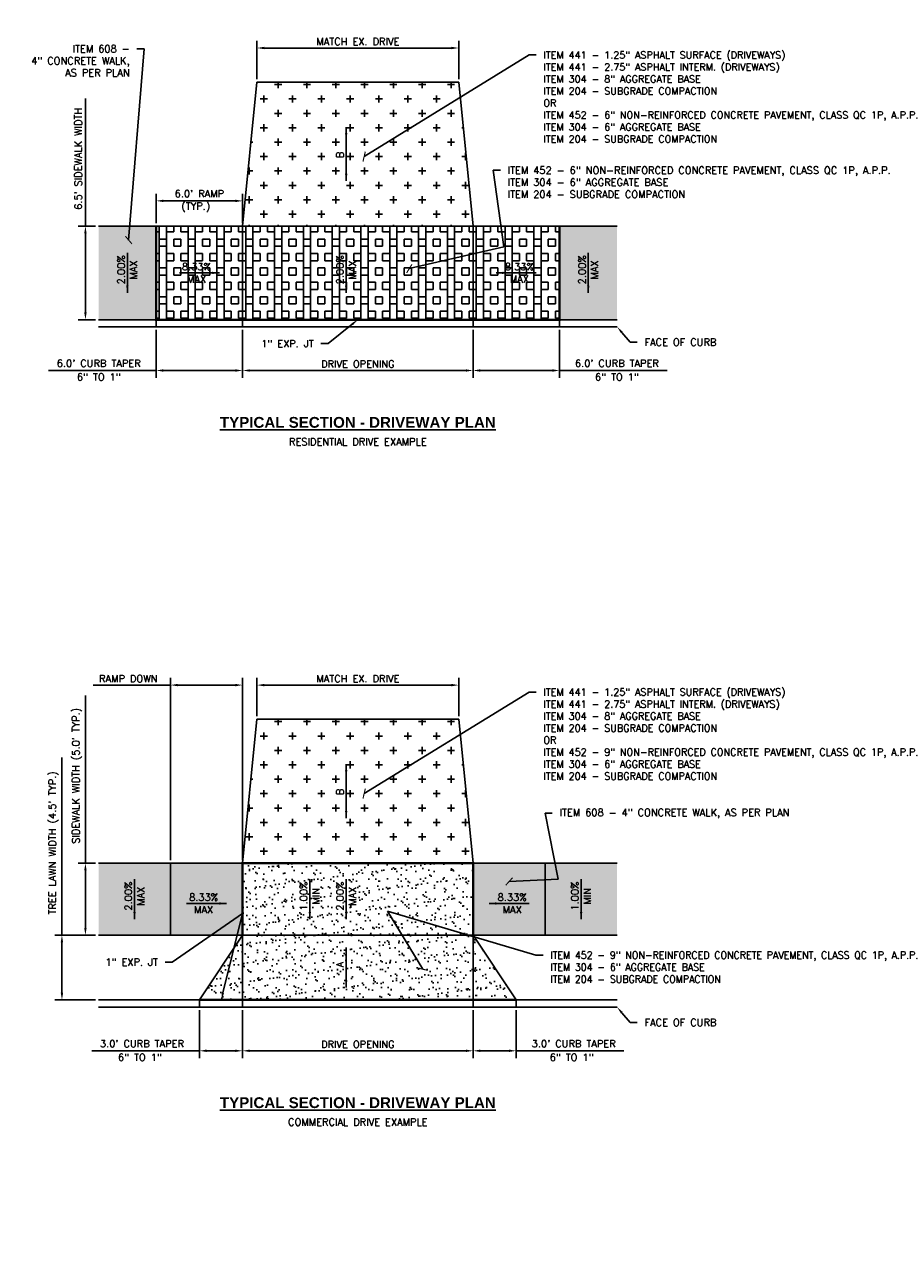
# Model space of a CAD drawing. Extents: x 1490311 to 1490501, y 656428 to 657058.
# Tile 13 of 15: x 1490347 to 1490407, y 656972 to 657058. Entities that reach past the tile are written whole.
import ezdxf
from ezdxf import colors
from ezdxf.entities.mleader import LeaderData, LeaderLine
from ezdxf.enums import TextEntityAlignment as Align
from ezdxf.math import Vec2, Vec3

# ---------------------------------------------------------------- set-up
doc = ezdxf.new("R2010")
doc.units = 0
doc.header["$MEASUREMENT"] = 0
doc.header["$PDMODE"] = 34
doc.header["$PDSIZE"] = 0.004
for name, color, linetype in [('P-ASPHALTDRIVE', 252, 'Continuous'), ('P-CONCRETEAREA', 252, 'Continuous'), ('P-LABEL', 7, 'Continuous'), ('P-PAVEMENT', 6, 'Continuous')]:
    doc.layers.add(name, color=color, linetype=linetype)
doc.styles.add('SOLID', font='arialbd.ttf')
doc.styles.get("Standard").update_dxf_attribs({"font": 'simplex.shx'})
doc.dimstyles.new('COEC', dxfattribs={"dimscale": 13.9, "dimtxt": 0.18, "dimasz": 0.18, "dimexe": 0.18, "dimexo": 0.0625, "dimgap": 0.09, "dimtad": 1, "dimzin": 0, "dimdsep": 46, "dimtxsty": 'Standard', "dimcen": 0.09, "dimclrd": 256, "dimclre": 256, "dimclrt": 256, "dimaunit": 1, "dimadec": 4, "dimazin": 0, "dimtfac": 1, "dimtofl": 0, "dimtmove": 0, "dimatfit": 3, "dimfxl": 1, "dimtolj": 1, "dimtzin": 0, "dimlwd": -1, "dimlwe": -1, "dimarcsym": 0})

# ---------------------------------------------------------------- blocks, each defined once
blk = doc.blocks.new('*D472')
at = {"layer": 'Defpoints', "color": 0, "transparency": 16777216}
for p in [(1490361.783, 656990.177), (1490377.783, 656990.177), (1490377.783, 656987.149)]:
    blk.add_point(p, dxfattribs=at)
at = {"layer": 'P-LABEL', "transparency": 16777216}
for p, q in [((1490361.783, 656989.977), (1490361.783, 656986.649)), ((1490377.783, 656989.977), (1490377.783, 656986.649)), ((1490362.283, 656987.149), (1490377.283, 656987.149))]:
    blk.add_line(p, q, dxfattribs=at)
for points in [[(1490362.283, 656987.233), (1490362.283, 656987.066), (1490361.783, 656987.149)], [(1490377.283, 656987.233), (1490377.283, 656987.066), (1490377.783, 656987.149)]]:
    blk.add_solid(points, dxfattribs=at)
at = {"layer": 'P-LABEL', "transparency": 16777216, "insert": (1490369.783, 656987.599), "char_height": 0.5, "attachment_point": 5}
blk.add_mtext('\\A1;DRIVE OPENING', dxfattribs=at)
blk = doc.blocks.new('*D473')
at = {"layer": 'Defpoints', "color": 0, "transparency": 16777216}
for p in [(1490358.783, 656990.177), (1490361.783, 656990.177), (1490361.783, 656987.149)]:
    blk.add_point(p, dxfattribs=at)
at = {"layer": 'P-LABEL', "transparency": 16777216}
for p, q in [((1490358.783, 656989.977), (1490358.783, 656986.649)), ((1490361.783, 656989.977), (1490361.783, 656986.649)), ((1490358.783, 656987.149), (1490351.311, 656987.149)), ((1490361.283, 656987.149), (1490359.283, 656987.149))]:
    blk.add_line(p, q, dxfattribs=at)
for points in [[(1490359.283, 656987.233), (1490359.283, 656987.066), (1490358.783, 656987.149)], [(1490361.283, 656987.233), (1490361.283, 656987.066), (1490361.783, 656987.149)]]:
    blk.add_solid(points, dxfattribs=at)
at = {"layer": 'P-LABEL', "transparency": 16777216, "insert": (1490354.797, 656987.647), "char_height": 0.5, "attachment_point": 5}
blk.add_mtext("\\A1;3.0' CURB TAPER", dxfattribs=at)
blk = doc.blocks.new('*D474')
at = {"layer": 'Defpoints', "color": 0, "transparency": 16777216}
for p in [(1490377.783, 656990.177), (1490380.783, 656990.177), (1490380.783, 656987.149)]:
    blk.add_point(p, dxfattribs=at)
at = {"layer": 'P-LABEL', "transparency": 16777216}
for p, q in [((1490377.783, 656989.977), (1490377.783, 656986.649)), ((1490380.783, 656989.977), (1490380.783, 656986.649)), ((1490378.283, 656987.149), (1490380.283, 656987.149)), ((1490380.783, 656987.149), (1490388.254, 656987.149))]:
    blk.add_line(p, q, dxfattribs=at)
for points in [[(1490378.283, 656987.233), (1490378.283, 656987.066), (1490377.783, 656987.149)], [(1490380.283, 656987.233), (1490380.283, 656987.066), (1490380.783, 656987.149)]]:
    blk.add_solid(points, dxfattribs=at)
at = {"layer": 'P-LABEL', "transparency": 16777216, "insert": (1490384.768, 656987.647), "char_height": 0.5, "attachment_point": 5}
blk.add_mtext("\\A1;3.0' CURB TAPER", dxfattribs=at)
blk = doc.blocks.new('*D475')
at = {"layer": 'Defpoints', "color": 0, "transparency": 16777216}
for p in [(1490351.783, 656995.177), (1490349.241, 656990.677), (1490351.783, 656990.677)]:
    blk.add_point(p, dxfattribs=at)
at = {"layer": 'P-LABEL', "transparency": 16777216}
for p, q in [((1490349.241, 656995.177), (1490349.241, 657007.505)), ((1490351.583, 656995.177), (1490348.741, 656995.177)), ((1490349.241, 656991.177), (1490349.241, 656994.677)), ((1490351.583, 656990.677), (1490348.741, 656990.677))]:
    blk.add_line(p, q, dxfattribs=at)
for points in [[(1490349.158, 656994.677), (1490349.325, 656994.677), (1490349.241, 656995.177)], [(1490349.158, 656991.177), (1490349.325, 656991.177), (1490349.241, 656990.677)]]:
    blk.add_solid(points, dxfattribs=at)
at = {"layer": 'P-LABEL', "transparency": 16777216, "insert": (1490348.66, 657001.591), "char_height": 0.5, "attachment_point": 5, "rotation": 90}
blk.add_mtext("\\A1;TREE LAWN WIDTH (4.5' TYP.)", dxfattribs=at)
blk = doc.blocks.new('*D476')
at = {"layer": 'Defpoints', "color": 0, "transparency": 16777216}
for p in [(1490351.783, 657000.177), (1490350.873, 656995.177), (1490351.783, 656995.177)]:
    blk.add_point(p, dxfattribs=at)
at = {"layer": 'P-LABEL', "transparency": 16777216}
for p, q in [((1490350.873, 657000.177), (1490350.873, 657011.815)), ((1490351.583, 657000.177), (1490350.373, 657000.177)), ((1490350.873, 656995.677), (1490350.873, 656999.677)), ((1490351.583, 656995.177), (1490350.373, 656995.177))]:
    blk.add_line(p, q, dxfattribs=at)
for points in [[(1490350.789, 656999.677), (1490350.956, 656999.677), (1490350.873, 657000.177)], [(1490350.789, 656995.677), (1490350.956, 656995.677), (1490350.873, 656995.177)]]:
    blk.add_solid(points, dxfattribs=at)
at = {"layer": 'P-LABEL', "transparency": 16777216, "insert": (1490350.292, 657006.246), "char_height": 0.5, "attachment_point": 5, "rotation": 90}
blk.add_mtext("\\A1;SIDEWALK WIDTH (5.0' TYP.)", dxfattribs=at)
blk = doc.blocks.new('_ArchTick')
at = {"color": 0, "linetype": 'ByBlock', "const_width": 0.15}
blk.add_lwpolyline([(-0.5, -0.5), (0.5, 0.5)], dxfattribs=at)
blk = doc.blocks.new('*D478')
at = {"layer": 'Defpoints', "color": 0, "transparency": 16777216}
for p in [(1490376.783, 657012.538), (1490362.783, 657010.177), (1490376.783, 657010.177)]:
    blk.add_point(p, dxfattribs=at)
at = {"layer": 'P-LABEL', "transparency": 16777216}
for p, q in [((1490362.783, 657010.377), (1490362.783, 657013.038)), ((1490376.783, 657010.377), (1490376.783, 657013.038)), ((1490363.283, 657012.538), (1490376.283, 657012.538))]:
    blk.add_line(p, q, dxfattribs=at)
for points in [[(1490363.283, 657012.621), (1490363.283, 657012.454), (1490362.783, 657012.538)], [(1490376.283, 657012.621), (1490376.283, 657012.454), (1490376.783, 657012.538)]]:
    blk.add_solid(points, dxfattribs=at)
at = {"layer": 'P-LABEL', "transparency": 16777216, "insert": (1490369.783, 657012.988), "char_height": 0.5, "attachment_point": 5}
blk.add_mtext('\\A1;MATCH EX. DRIVE', dxfattribs=at)
blk = doc.blocks.new('*D479')
at = {"layer": 'Defpoints', "color": 0, "transparency": 16777216}
for p in [(1490361.783, 657012.538), (1490356.783, 657000.177), (1490361.783, 657000.177)]:
    blk.add_point(p, dxfattribs=at)
at = {"layer": 'P-LABEL', "transparency": 16777216}
for p, q in [((1490356.783, 657000.377), (1490356.783, 657013.038)), ((1490361.783, 657000.377), (1490361.783, 657013.038)), ((1490356.783, 657012.538), (1490351.407, 657012.538)), ((1490361.283, 657012.538), (1490357.283, 657012.538))]:
    blk.add_line(p, q, dxfattribs=at)
for points in [[(1490357.283, 657012.621), (1490357.283, 657012.454), (1490356.783, 657012.538)], [(1490361.283, 657012.621), (1490361.283, 657012.454), (1490361.783, 657012.538)]]:
    blk.add_solid(points, dxfattribs=at)
at = {"layer": 'P-LABEL', "transparency": 16777216, "insert": (1490353.845, 657012.988), "char_height": 0.5, "attachment_point": 5}
blk.add_mtext('\\A1;RAMP DOWN', dxfattribs=at)
blk = doc.blocks.new('*D480')
at = {"layer": 'Defpoints', "color": 0, "transparency": 16777216}
for p in [(1490376.783, 657056.766), (1490362.783, 657054.405), (1490376.783, 657054.405)]:
    blk.add_point(p, dxfattribs=at)
at = {"layer": 'P-LABEL', "transparency": 16777216}
for p, q in [((1490362.783, 657054.605), (1490362.783, 657057.266)), ((1490363.283, 657056.766), (1490376.283, 657056.766)), ((1490376.783, 657054.605), (1490376.783, 657057.266))]:
    blk.add_line(p, q, dxfattribs=at)
for points in [[(1490363.283, 657056.849), (1490363.283, 657056.683), (1490362.783, 657056.766)], [(1490376.283, 657056.849), (1490376.283, 657056.683), (1490376.783, 657056.766)]]:
    blk.add_solid(points, dxfattribs=at)
at = {"layer": 'P-LABEL', "transparency": 16777216, "insert": (1490369.783, 657057.216), "char_height": 0.5, "attachment_point": 5}
blk.add_mtext('\\A1;MATCH EX. DRIVE', dxfattribs=at)
blk = doc.blocks.new('*D481')
at = {"layer": 'Defpoints', "color": 0, "transparency": 16777216}
for p in [(1490351.783, 657044.405), (1490350.873, 657037.905), (1490351.783, 657037.905)]:
    blk.add_point(p, dxfattribs=at)
at = {"layer": 'P-LABEL', "transparency": 16777216}
for p, q in [((1490350.873, 657044.405), (1490350.873, 657053.257)), ((1490351.583, 657044.405), (1490350.373, 657044.405)), ((1490350.873, 657038.405), (1490350.873, 657043.905)), ((1490351.583, 657037.905), (1490350.373, 657037.905))]:
    blk.add_line(p, q, dxfattribs=at)
for points in [[(1490350.789, 657043.905), (1490350.956, 657043.905), (1490350.873, 657044.405)], [(1490350.789, 657038.405), (1490350.956, 657038.405), (1490350.873, 657037.905)]]:
    blk.add_solid(points, dxfattribs=at)
at = {"layer": 'P-LABEL', "transparency": 16777216, "insert": (1490350.375, 657049.081), "char_height": 0.5, "attachment_point": 5, "rotation": 90}
blk.add_mtext("\\A1;6.5' SIDEWALK WIDTH", dxfattribs=at)
blk = doc.blocks.new('*D483')
at = {"layer": 'Defpoints', "color": 0, "transparency": 16777216}
for p in [(1490361.783, 657037.405), (1490377.783, 657037.405), (1490377.783, 657034.378)]:
    blk.add_point(p, dxfattribs=at)
at = {"layer": 'P-LABEL', "transparency": 16777216}
for p, q in [((1490361.783, 657037.205), (1490361.783, 657033.878)), ((1490377.783, 657037.205), (1490377.783, 657033.878)), ((1490362.283, 657034.378), (1490377.283, 657034.378))]:
    blk.add_line(p, q, dxfattribs=at)
for points in [[(1490362.283, 657034.461), (1490362.283, 657034.294), (1490361.783, 657034.378)], [(1490377.283, 657034.461), (1490377.283, 657034.294), (1490377.783, 657034.378)]]:
    blk.add_solid(points, dxfattribs=at)
at = {"layer": 'P-LABEL', "transparency": 16777216, "insert": (1490369.783, 657034.828), "char_height": 0.5, "attachment_point": 5}
blk.add_mtext('\\A1;DRIVE OPENING', dxfattribs=at)
blk = doc.blocks.new('*D484')
at = {"layer": 'Defpoints', "color": 0, "transparency": 16777216}
for p in [(1490355.783, 657037.405), (1490361.783, 657037.405), (1490361.783, 657034.378)]:
    blk.add_point(p, dxfattribs=at)
at = {"layer": 'P-LABEL', "transparency": 16777216}
for p, q in [((1490355.783, 657037.205), (1490355.783, 657033.878)), ((1490361.783, 657037.205), (1490361.783, 657033.878)), ((1490355.783, 657034.378), (1490348.311, 657034.378)), ((1490361.283, 657034.378), (1490356.283, 657034.378))]:
    blk.add_line(p, q, dxfattribs=at)
for points in [[(1490356.283, 657034.461), (1490356.283, 657034.294), (1490355.783, 657034.378)], [(1490361.283, 657034.461), (1490361.283, 657034.294), (1490361.783, 657034.378)]]:
    blk.add_solid(points, dxfattribs=at)
at = {"layer": 'P-LABEL', "transparency": 16777216, "insert": (1490351.797, 657034.875), "char_height": 0.5, "attachment_point": 5}
blk.add_mtext("\\A1;6.0' CURB TAPER", dxfattribs=at)
blk = doc.blocks.new('*D482')
at = {"layer": 'Defpoints', "color": 0, "transparency": 16777216}
for p in [(1490377.783, 657037.405), (1490383.783, 657037.405), (1490383.783, 657034.378)]:
    blk.add_point(p, dxfattribs=at)
at = {"layer": 'P-LABEL', "transparency": 16777216}
for p, q in [((1490377.783, 657037.205), (1490377.783, 657033.878)), ((1490383.783, 657037.205), (1490383.783, 657033.878)), ((1490378.283, 657034.378), (1490383.283, 657034.378)), ((1490383.783, 657034.378), (1490391.254, 657034.378))]:
    blk.add_line(p, q, dxfattribs=at)
for points in [[(1490378.283, 657034.461), (1490378.283, 657034.294), (1490377.783, 657034.378)], [(1490383.283, 657034.461), (1490383.283, 657034.294), (1490383.783, 657034.378)]]:
    blk.add_solid(points, dxfattribs=at)
at = {"layer": 'P-LABEL', "transparency": 16777216, "insert": (1490387.768, 657034.875), "char_height": 0.5, "attachment_point": 5}
blk.add_mtext("\\A1;6.0' CURB TAPER", dxfattribs=at)
blk = doc.blocks.new('*D485')
at = {"layer": 'Defpoints', "color": 0, "transparency": 16777216}
for p in [(1490361.783, 657046.153), (1490355.783, 657044.405), (1490361.783, 657044.405)]:
    blk.add_point(p, dxfattribs=at)
at = {"layer": 'P-LABEL', "transparency": 16777216}
for p, q in [((1490355.783, 657044.605), (1490355.783, 657046.653)), ((1490361.783, 657044.605), (1490361.783, 657046.653)), ((1490356.283, 657046.153), (1490361.283, 657046.153))]:
    blk.add_line(p, q, dxfattribs=at)
for points in [[(1490356.283, 657046.236), (1490356.283, 657046.07), (1490355.783, 657046.153)], [(1490361.283, 657046.236), (1490361.283, 657046.07), (1490361.783, 657046.153)]]:
    blk.add_solid(points, dxfattribs=at)
at = {"layer": 'P-LABEL', "transparency": 16777216, "insert": (1490358.783, 657046.651), "char_height": 0.5, "attachment_point": 5}
blk.add_mtext("\\A1;6.0' RAMP", dxfattribs=at)

msp = doc.modelspace()

# ---------------------------------------------------------------- hatches: boundary and pattern name
at = {"layer": 'P-ASPHALTDRIVE'}
h = msp.add_hatch(dxfattribs=at)
h.set_pattern_fill('CROSS', color=247, scale=4)
h.set_pattern_definition([(0, (0, 44.2284), (1, 1), [0.5, -1.5]), (90, (0.25, 43.9784), (-1, 1), [0.5, -1.5])])
h.paths.add_polyline_path([(1490376.783, 657054.405), (1490362.783, 657054.405), (1490361.783, 657044.405), (1490377.783, 657044.405)])
h = msp.add_hatch(dxfattribs=at)
h.set_pattern_fill('CROSS', color=247, scale=4)
h.paths.add_polyline_path([(1490376.783, 657010.177), (1490362.783, 657010.177), (1490361.783, 657000.177), (1490377.783, 657000.177)])
at = {"layer": 'P-CONCRETEAREA'}
h = msp.add_hatch(color=255, dxfattribs=at)
h.dxf.hatch_style = 1
h.paths.add_polyline_path([(1490355.783, 657044.405), (1490351.783, 657044.405), (1490351.783, 657037.905), (1490355.783, 657037.905)])
h = msp.add_hatch(dxfattribs=at)
h.set_pattern_fill('BOX', color=247, scale=2)
h.paths.add_polyline_path([(1490377.783, 657044.405), (1490361.783, 657044.405), (1490361.783, 657037.905), (1490377.783, 657037.905)])
h.paths.add_polyline_path([(1490361.783, 657044.405), (1490355.783, 657044.405), (1490355.783, 657037.905), (1490361.783, 657037.905)])
h.paths.add_polyline_path([(1490383.783, 657044.405), (1490377.783, 657044.405), (1490377.783, 657037.905), (1490383.783, 657037.905)])
h = msp.add_hatch(color=255, dxfattribs=at)
h.dxf.hatch_style = 1
h.paths.add_polyline_path([(1490387.783, 657044.405), (1490383.783, 657044.405), (1490383.783, 657037.905), (1490387.783, 657037.905)])
h = msp.add_hatch(color=255, dxfattribs=at)
h.dxf.hatch_style = 1
h.paths.add_polyline_path([(1490356.783, 657000.177), (1490351.783, 657000.177), (1490351.783, 656995.177), (1490356.783, 656995.177)])
h = msp.add_hatch(color=255, dxfattribs=at)
h.dxf.hatch_style = 1
h.paths.add_polyline_path([(1490361.783, 657000.177), (1490356.783, 657000.177), (1490356.783, 656995.177), (1490361.783, 656995.177)])
h = msp.add_hatch(dxfattribs=at)
h.set_pattern_fill('AR-SAND', color=247, scale=0.5)
h.set_pattern_definition([(37.5, (0, 0), (-0.03149667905, 0.9634118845), [0, -0.76, 0, -0.85, 0, -0.8125]), (7.5, (0, 0), (0.8848883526, 1.4110730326), [0, -0.41, 0, -0.685, 0, -0.2625]), (327.5, (-0.615, 0), (1.55707093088, 0.00282952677), [0, -0.25, 0, -0.9, 0, -1.175]), (317.5, (-0.615, 0), (1.5030633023, 0.4388377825), [0, -0.125, 0, -0.59, 0, -0.675])])
h.paths.add_polyline_path([(1490377.783, 656995.177), (1490361.783, 656995.177), (1490361.783, 656990.677), (1490377.783, 656990.677)])
h.paths.add_polyline_path([(1490361.783, 656995.177), (1490358.783, 656990.677), (1490361.783, 656990.677)])
h.paths.add_polyline_path([(1490377.783, 656995.177), (1490377.783, 656990.677), (1490380.783, 656990.677)])
h.paths.add_polyline_path([(1490377.783, 657000.177), (1490361.783, 657000.177), (1490361.783, 656995.177), (1490377.783, 656995.177)])
h = msp.add_hatch(color=255, dxfattribs=at)
h.dxf.hatch_style = 1
h.paths.add_polyline_path([(1490382.783, 657000.177), (1490377.783, 657000.177), (1490377.783, 656995.177), (1490382.783, 656995.177)])
h = msp.add_hatch(color=255, dxfattribs=at)
h.dxf.hatch_style = 1
h.paths.add_polyline_path([(1490387.783, 657000.177), (1490382.783, 657000.177), (1490382.783, 656995.177), (1490387.783, 656995.177)])

# ---------------------------------------------------------------- linework, layer by layer
at = {"layer": 'P-PAVEMENT', "flags": 128}
for points in [[(1490361.783, 657044.405), (1490362.783, 657054.405)], [(1490376.783, 657054.405), (1490362.783, 657054.405)], [(1490377.783, 657044.405), (1490376.783, 657054.405)], [(1490387.783, 657044.405), (1490351.783, 657044.405)], [(1490355.783, 657037.405), (1490355.783, 657044.405)], [(1490361.783, 657037.405), (1490361.783, 657044.405)], [(1490377.783, 657037.405), (1490377.783, 657044.405)], [(1490383.783, 657037.405), (1490383.783, 657044.405)], [(1490387.783, 657037.905), (1490351.783, 657037.905)], [(1490387.783, 657037.405), (1490351.783, 657037.405)], [(1490361.783, 657000.177), (1490362.783, 657010.177)], [(1490376.783, 657010.177), (1490362.783, 657010.177)], [(1490377.783, 657000.177), (1490376.783, 657010.177)], [(1490356.783, 657000.177), (1490351.783, 657000.177)], [(1490382.783, 657000.177), (1490356.783, 657000.177)], [(1490356.783, 657000.177), (1490356.783, 656995.177)], [(1490361.783, 656990.177), (1490361.783, 657000.177)], [(1490377.783, 656990.177), (1490377.783, 657000.177)], [(1490382.783, 657000.177), (1490382.783, 656995.177)], [(1490382.783, 657000.177), (1490387.783, 657000.177)], [(1490356.783, 656995.177), (1490351.783, 656995.177)], [(1490382.783, 656995.177), (1490356.783, 656995.177)], [(1490358.783, 656990.677), (1490361.783, 656995.177)], [(1490380.783, 656990.677), (1490377.783, 656995.177)], [(1490382.783, 656995.177), (1490387.783, 656995.177)], [(1490387.783, 656990.677), (1490351.783, 656990.677)], [(1490358.783, 656990.177), (1490358.783, 656990.677)], [(1490380.783, 656990.177), (1490380.783, 656990.677)], [(1490387.783, 656990.177), (1490351.783, 656990.177)]]:
    msp.add_lwpolyline(points, dxfattribs=at)
at = {"layer": 'P-PAVEMENT'}
for points in [[(1490368.975, 657047.534), (1490368.975, 657051.276)], [(1490353.783, 657039.766), (1490353.783, 657042.544)], [(1490368.975, 657039.766), (1490368.975, 657042.544)], [(1490385.783, 657039.766), (1490385.783, 657042.544)], [(1490357.393, 657041.155), (1490360.172, 657041.155)], [(1490379.393, 657041.155), (1490382.172, 657041.155)], [(1490368.975, 657003.306), (1490368.975, 657007.047)], [(1490354.283, 656996.287), (1490354.283, 656999.066)], [(1490366.449, 656996.287), (1490366.449, 656999.066)], [(1490368.975, 656996.287), (1490368.975, 656999.066)], [(1490385.283, 656996.287), (1490385.283, 656999.066)], [(1490357.893, 656997.377), (1490360.672, 656997.377)], [(1490378.893, 656997.377), (1490381.672, 656997.377)], [(1490368.975, 656991.537), (1490368.975, 656994.316)]]:
    msp.add_lwpolyline(points, dxfattribs=at)
at = {"layer": 'P-PAVEMENT', "const_width": 0.16, "flags": 128}
for points in [[(1490355.783, 657044.405), (1490355.783, 657037.905), (1490383.783, 657037.905), (1490383.783, 657044.405)], [(1490361.783, 656995.177), (1490361.783, 657000.177), (1490377.783, 657000.177), (1490377.783, 656995.177)], [(1490358.783, 656990.677), (1490380.783, 656990.677)]]:
    msp.add_lwpolyline(points, dxfattribs=at)
at = {"layer": 'P-PAVEMENT'}
for points in [[(1490369.059, 657050.776), (1490368.975, 657051.276), (1490368.892, 657050.776)], [(1490369.059, 657048.034), (1490368.975, 657047.534), (1490368.892, 657048.034)], [(1490359.672, 657041.072), (1490360.172, 657041.155), (1490359.672, 657041.238)], [(1490379.893, 657041.238), (1490379.393, 657041.155), (1490379.893, 657041.072)], [(1490353.699, 657040.266), (1490353.783, 657039.766), (1490353.866, 657040.266)], [(1490368.892, 657040.266), (1490368.975, 657039.766), (1490369.059, 657040.266)], [(1490385.699, 657040.266), (1490385.783, 657039.766), (1490385.866, 657040.266)], [(1490369.059, 657006.547), (1490368.975, 657007.047), (1490368.892, 657006.547)], [(1490369.059, 657003.806), (1490368.975, 657003.306), (1490368.892, 657003.806)], [(1490360.172, 656997.294), (1490360.672, 656997.377), (1490360.172, 656997.46)], [(1490379.393, 656997.46), (1490378.893, 656997.377), (1490379.393, 656997.294)], [(1490354.199, 656996.787), (1490354.283, 656996.287), (1490354.366, 656996.787)], [(1490366.365, 656996.787), (1490366.449, 656996.287), (1490366.532, 656996.787)], [(1490368.892, 656996.787), (1490368.975, 656996.287), (1490369.059, 656996.787)], [(1490385.199, 656996.787), (1490385.283, 656996.287), (1490385.366, 656996.787)], [(1490368.892, 656992.037), (1490368.975, 656991.537), (1490369.059, 656992.037)]]:
    msp.add_solid(points, dxfattribs=at)

# ---------------------------------------------------------------- texts
at = {"layer": 'P-LABEL', "style": 'SOLID'}
for p in [(1490369.783, 657030.777), (1490369.783, 656983.548)]:
    msp.add_text('%%UTYPICAL SECTION - DRIVEWAY PLAN', height=0.75, dxfattribs=at).set_placement(p, align=Align.MIDDLE_CENTER)
at = {"layer": 'P-LABEL'}
for s, p in [('RESIDENTIAL DRIVE EXAMPLE', (1490369.783, 657029.429)), ('COMMERCIAL DRIVE EXAMPLE', (1490369.783, 656982.201))]:
    msp.add_text(s, height=0.5, dxfattribs=at).set_placement(p, align=Align.MIDDLE_CENTER)
at = {"layer": 'P-LABEL', "char_height": 0.5, "attachment_point": 5}
for s, insert in [('(TYP.)', (1490358.533, 657045.703)), ('6" TO 1"', (1490351.797, 657033.928)), ('6" TO 1"', (1490387.768, 657033.928)), ('6" TO 1"', (1490354.654, 656986.699)), ('6" TO 1"', (1490384.626, 656986.699))]:
    msp.add_mtext_dynamic_manual_height_columns(s, width=3.65864, gutter_width=2.5, heights=[0], dxfattribs=dict(at, insert=insert))
at = {"layer": 'P-PAVEMENT'}
for s, rotation, p in [('B', 90, (1490368.543, 657049.349)), ('2.00%%%', 90, (1490353.35, 657041.367)), ('MAX', 90, (1490354.215, 657041.367)), ('2.00%%%', 90, (1490368.543, 657041.367)), ('MAX', 90, (1490369.408, 657041.367)), ('2.00%%%', 90, (1490385.35, 657041.367)), ('MAX', 90, (1490386.215, 657041.367)), ('8.33%%%', 360, (1490358.577, 657041.587)), ('MAX', 360, (1490358.577, 657040.723)), ('MAX', 360, (1490380.995, 657040.723)), ('B', 90, (1490368.543, 657005.121)), ('2.00%%%', 90, (1490353.85, 656997.889)), ('MAX', 90, (1490354.715, 656997.889)), ('1.00%%%', 90, (1490366.016, 656997.889)), ('MIN', 90, (1490366.881, 656997.889)), ('2.00%%%', 90, (1490368.543, 656997.889)), ('MAX', 90, (1490369.408, 656997.889)), ('1.00%%%', 90, (1490384.85, 656997.889)), ('MIN', 90, (1490385.715, 656997.889)), ('8.33%%%', 360, (1490359.077, 656997.809)), ('MAX', 360, (1490359.077, 656996.945)), ('MAX', 360, (1490380.495, 656996.945)), ('A', 90, (1490368.543, 656993.139))]:
    msp.add_text(s, height=0.5, rotation=rotation, dxfattribs=at).set_placement(p, align=Align.MIDDLE_CENTER)
for p in [(1490380.995, 657041.587), (1490380.495, 656997.809)]:
    msp.add_text('8.33%%%', height=0.5, dxfattribs=at).set_placement(p, align=Align.MIDDLE_CENTER)

# ---------------------------------------------------------------- dimensions: what is measured, and where the dimension line sits
at = {"layer": 'P-LABEL'}
for base, p1, p2, text, picture, middle in [((1490376.783, 657056.766), (1490362.783, 657054.405), (1490376.783, 657054.405), 'MATCH EX. DRIVE', '*D480', (1490369.783, 657057.216)), ((1490377.783, 657034.378), (1490361.783, 657037.405), (1490377.783, 657037.405), 'DRIVE OPENING', '*D483', (1490369.783, 657034.828)), ((1490383.783, 657034.378), (1490377.783, 657037.405), (1490383.783, 657037.405), "6.0' CURB TAPER", '*D482', (1490387.768, 657034.875)), ((1490376.783, 657012.538), (1490362.783, 657010.177), (1490376.783, 657010.177), 'MATCH EX. DRIVE', '*D478', (1490369.783, 657012.988)), ((1490377.783, 656987.149), (1490361.783, 656990.177), (1490377.783, 656990.177), 'DRIVE OPENING', '*D472', (1490369.783, 656987.599)), ((1490380.783, 656987.149), (1490377.783, 656990.177), (1490380.783, 656990.177), "3.0' CURB TAPER", '*D474', (1490384.768, 656987.647))]:
    dim = msp.add_linear_dim(base=base, p1=p1, p2=p2, text=text, dimstyle='COEC', override={"dimscale": 4, "dimtxt": 0.125, "dimasz": 0.125, "dimexe": 0.125, "dimexo": 0.05, "dimgap": 0.05}, dxfattribs=at)
    dim.commit()
    dim.dimension.update_dxf_attribs({"geometry": picture, "text_midpoint": middle})
for base, p1, p2, text, picture, middle in [((1490350.873, 657037.905), (1490351.783, 657044.405), (1490351.783, 657037.905), "6.5' SIDEWALK WIDTH", '*D481', (1490350.873, 657049.081)), ((1490350.873, 656995.177), (1490351.783, 657000.177), (1490351.783, 656995.177), "SIDEWALK WIDTH (5.0' TYP.)", '*D476', (1490350.873, 657006.246)), ((1490349.241, 656990.677), (1490351.783, 656995.177), (1490351.783, 656990.677), "TREE LAWN WIDTH (4.5' TYP.)", '*D475', (1490349.241, 657001.591))]:
    dim = msp.add_linear_dim(base=base, p1=p1, p2=p2, angle=90, text=text, dimstyle='COEC', override={"dimscale": 4, "dimtxt": 0.125, "dimasz": 0.125, "dimexe": 0.125, "dimexo": 0.05, "dimgap": 0.05}, dxfattribs=at)
    dim.commit()
    dim.dimension.update_dxf_attribs({"geometry": picture, "text_midpoint": middle, "dimtype": 160})
for base, p1, p2, text, picture, middle in [((1490361.783, 657046.153), (1490355.783, 657044.405), (1490361.783, 657044.405), "6.0' RAMP", '*D485', (1490358.783, 657046.153)), ((1490361.783, 657034.378), (1490355.783, 657037.405), (1490361.783, 657037.405), "6.0' CURB TAPER", '*D484', (1490351.797, 657034.378)), ((1490361.783, 657012.538), (1490356.783, 657000.177), (1490361.783, 657000.177), 'RAMP DOWN', '*D479', (1490353.845, 657012.538)), ((1490361.783, 656987.149), (1490358.783, 656990.177), (1490361.783, 656990.177), "3.0' CURB TAPER", '*D473', (1490354.797, 656987.149))]:
    dim = msp.add_linear_dim(base=base, p1=p1, p2=p2, text=text, dimstyle='COEC', override={"dimscale": 4, "dimtxt": 0.125, "dimasz": 0.125, "dimexe": 0.125, "dimexo": 0.05, "dimgap": 0.05}, dxfattribs=at)
    dim.commit()
    dim.dimension.update_dxf_attribs({"geometry": picture, "text_midpoint": middle, "dimtype": 160})

# ---------------------------------------------------------------- leaders
ml = msp.add_multileader_mtext('Standard', dxfattribs=at)
ml.set_content('ITEM 608 - \\P4" CONCRETE WALK, \\PAS PER PLAN', color=256)
ml.set_leader_properties(color=256, linetype='ByLayer', lineweight=-1)
ml.set_arrow_properties(name='ARCHTICK')
ml.build(insert=Vec2(0, 0))
ml.multileader.update_dxf_attribs({"dogleg_length": 0.125, "arrow_head_size": 0.5, "scale": 4})
ctx = ml.context
ctx.base_point, ctx.scale, ctx.char_height, ctx.arrow_head_size, ctx.landing_gap_size, ctx.plane_origin = Vec3(1490345.777, 657056.712), 4, 0.5, 0.5, 0.5, Vec3(1490412.74, 657038.176)
ctx.text_align_type = 2
notes = []
notes.append((ctx, [(1, (1, 1, 0), (1490354.944, 657056.712), (-1, 0), 0.5, [(0, [(1490353.874, 657043.434)], 0, [])])]))
ctx.mtext.insert, ctx.mtext.alignment, ctx.mtext.flow_direction = Vec3(1490353.944, 657056.962), 3, 5
ml = msp.add_multileader_mtext('Standard', dxfattribs=at)
ml.set_content('ITEM 441 - 1.25" ASPHALT SURFACE (DRIVEWAYS)\\PITEM 441 - 2.75" ASPHALT INTERM. (DRIVEWAYS)\\PITEM 304 - 8" AGGREGATE BASE \\PITEM 204 - SUBGRADE COMPACTION\\POR\\PITEM 452 - 6" NON-REINFORCED CONCRETE PAVEMENT, CLASS QC 1P, A.P.P.\\PITEM 304 - 6" AGGREGATE BASE\\PITEM 204 - SUBGRADE COMPACTION', color=256)
ml.set_leader_properties(color=256, linetype='ByLayer', lineweight=-1)
ml.set_arrow_properties(name='ARCHTICK')
ml.build(insert=Vec2(0, 0))
ml.multileader.update_dxf_attribs({"dogleg_length": 0.125, "arrow_head_size": 0.5, "scale": 4})
ctx = ml.context
ctx.base_point, ctx.scale, ctx.char_height, ctx.arrow_head_size, ctx.landing_gap_size, ctx.plane_origin = Vec3(1490382.167, 657056.281), 4, 0.5, 0.5, 0.5, Vec3(1490377.283, 657049.405)
notes.append((ctx, [(0, (1, 1, 0), (1490381.667, 657056.281), (1, 0), 0.5, [(0, [(1490370.221, 657049.23)], 0, [])])]))
ctx.mtext.insert, ctx.mtext.flow_direction = Vec3(1490382.667, 657056.531), 5
ml = msp.add_multileader_mtext('Standard', dxfattribs=at)
ml.set_content('ITEM 452 - 6" NON-REINFORCED CONCRETE PAVEMENT, CLASS QC 1P, A.P.P.\\PITEM 304 - 6" AGGREGATE BASE\\PITEM 204 - SUBGRADE COMPACTION', color=256)
ml.set_leader_properties(color=256, linetype='ByLayer', lineweight=-1)
ml.set_arrow_properties(name='ARCHTICK')
ml.build(insert=Vec2(0, 0))
ml.multileader.update_dxf_attribs({"dogleg_length": 0.125, "arrow_head_size": 0.5, "scale": 4})
ctx = ml.context
ctx.base_point, ctx.scale, ctx.char_height, ctx.arrow_head_size, ctx.landing_gap_size, ctx.plane_origin = Vec3(1490379.678, 657048.279), 4, 0.5, 0.5, 0.5, Vec3(1490380.416, 657041.624)
notes.append((ctx, [(0, (1, 1, 0), (1490379.178, 657048.279), (1, 0), 0.5, [(1, [(1490373.355, 657041.449), (1490379.918, 657042.97)], 0, [])])]))
ctx.mtext.insert, ctx.mtext.flow_direction = Vec3(1490380.178, 657048.529), 5
ml = msp.add_multileader_mtext('Standard', dxfattribs=at)
ml.set_content('1" EXP. JT', color=256)
ml.set_leader_properties(color=256, linetype='ByLayer', lineweight=-1)
ml.build(insert=Vec2(0, 0))
ml.multileader.update_dxf_attribs({"dogleg_length": 0.125, "arrow_head_size": 0.5, "scale": 4})
ctx = ml.context
ctx.base_point, ctx.scale, ctx.char_height, ctx.arrow_head_size, ctx.landing_gap_size, ctx.plane_origin = Vec3(1490362.194, 657036.244), 4, 0.5, 0.5, 0.5, Vec3(1490368.143, 657038.434)
ctx.text_align_type = 2
notes.append((ctx, [(1, (1, 1, 0), (1490367.717, 657036.244), (-1, 0), 0.5, [(0, [(1490369.783, 657037.905)], 0, [])])]))
ctx.mtext.insert, ctx.mtext.alignment, ctx.mtext.flow_direction = Vec3(1490366.717, 657036.494), 3, 5
ml = msp.add_multileader_mtext('Standard', dxfattribs=at)
ml.set_content('FACE OF CURB', color=256)
ml.set_leader_properties(color=256, linetype='ByLayer', lineweight=-1)
ml.build(insert=Vec2(0, 0))
ml.multileader.update_dxf_attribs({"dogleg_length": 0.125, "arrow_head_size": 0.5, "scale": 4})
ctx = ml.context
ctx.base_point, ctx.scale, ctx.char_height, ctx.arrow_head_size, ctx.landing_gap_size, ctx.plane_origin = Vec3(1490389.184, 657036.344), 4, 0.5, 0.5, 0.5, Vec3(1490387.783, 657037.405)
notes.append((ctx, [(0, (1, 1, 0), (1490388.684, 657036.344), (1, 0), 0.5, [(0, [(1490387.783, 657037.405)], 0, [])])]))
ctx.mtext.insert, ctx.mtext.flow_direction = Vec3(1490389.684, 657036.594), 5
ml = msp.add_multileader_mtext('Standard', dxfattribs=at)
ml.set_content('ITEM 441 - 1.25" ASPHALT SURFACE (DRIVEWAYS)\\PITEM 441 - 2.75" ASPHALT INTERM. (DRIVEWAYS)\\PITEM 304 - 8" AGGREGATE BASE\\PITEM 204 - SUBGRADE COMPACTION \\POR\\PITEM 452 - 9" NON-REINFORCED CONCRETE PAVEMENT, CLASS QC 1P, A.P.P.\\PITEM 304 - 6" AGGREGATE BASE\\PITEM 204 - SUBGRADE COMPACTION', color=256)
ml.set_leader_properties(color=256, linetype='ByLayer', lineweight=-1)
ml.set_arrow_properties(name='ARCHTICK')
ml.build(insert=Vec2(0, 0))
ml.multileader.update_dxf_attribs({"dogleg_length": 0.125, "arrow_head_size": 0.5, "scale": 4})
ctx = ml.context
ctx.base_point, ctx.scale, ctx.char_height, ctx.arrow_head_size, ctx.landing_gap_size, ctx.plane_origin = Vec3(1490382.167, 657012.053), 4, 0.5, 0.5, 0.5, Vec3(1490377.283, 657005.177)
notes.append((ctx, [(0, (1, 1, 0), (1490381.667, 657012.053), (1, 0), 0.5, [(0, [(1490370.221, 657005.001)], 0, [])])]))
ctx.mtext.insert, ctx.mtext.flow_direction = Vec3(1490382.667, 657012.303), 5
ml = msp.add_multileader_mtext('Standard', dxfattribs=at)
ml.set_content('ITEM 608 - 4" CONCRETE WALK, AS PER PLAN', color=256)
ml.set_leader_properties(color=256, linetype='ByLayer', lineweight=-1)
ml.set_arrow_properties(name='ARCHTICK')
ml.build(insert=Vec2(0, 0))
ml.multileader.update_dxf_attribs({"dogleg_length": 0.125, "arrow_head_size": 0.5, "scale": 4})
ctx = ml.context
ctx.base_point, ctx.scale, ctx.char_height, ctx.arrow_head_size, ctx.landing_gap_size, ctx.plane_origin = Vec3(1490383.283, 657003.645), 4, 0.5, 0.5, 0.5, Vec3(1490384.208, 657005.49)
notes.append((ctx, [(0, (1, 1, 0), (1490382.783, 657003.645), (1, 0), 0.5, [(1, [(1490380.283, 656998.9), (1490383.68, 656999.058)], 0, [])])]))
ctx.mtext.insert, ctx.mtext.flow_direction = Vec3(1490383.783, 657003.943), 5
ml = msp.add_multileader_mtext('Standard', dxfattribs=at)
ml.set_content('1" EXP. JT', color=256)
ml.set_leader_properties(color=256, linetype='ByLayer', lineweight=-1)
ml.build(insert=Vec2(0, 0))
ml.multileader.update_dxf_attribs({"dogleg_length": 0.125, "arrow_head_size": 0.5, "scale": 4})
ctx = ml.context
ctx.base_point, ctx.scale, ctx.char_height, ctx.arrow_head_size, ctx.landing_gap_size, ctx.plane_origin = Vec3(1490351.377, 656993.306), 4, 0.5, 0.5, 0.5, Vec3(1490357.327, 656995.496)
ctx.text_align_type = 2
notes.append((ctx, [(1, (1, 1, 0), (1490356.901, 656993.306), (-1, 0), 0.5, [(0, [(1490360.302, 656990.677), (1490361.783, 656996.674)], 0, [])])]))
ctx.mtext.insert, ctx.mtext.alignment, ctx.mtext.flow_direction = Vec3(1490355.901, 656993.556), 3, 5
ml = msp.add_multileader_mtext('Standard', dxfattribs=at)
ml.set_content('ITEM 452 - 9" NON-REINFORCED CONCRETE PAVEMENT, CLASS QC 1P, A.P.P.\\PITEM 304 - 6" AGGREGATE BASE\\PITEM 204 - SUBGRADE COMPACTION', color=256)
ml.set_leader_properties(color=256, linetype='ByLayer', lineweight=-1)
ml.set_arrow_properties(name='ARCHTICK')
ml.build(insert=Vec2(0, 0))
ml.multileader.update_dxf_attribs({"dogleg_length": 0.125, "arrow_head_size": 0.5, "scale": 4})
ctx = ml.context
ctx.base_point, ctx.scale, ctx.char_height, ctx.arrow_head_size, ctx.landing_gap_size, ctx.plane_origin = Vec3(1490382.637, 656993.79), 4, 0.5, 0.5, 0.5, Vec3(1490381.353, 656992.989)
notes.append((ctx, [(0, (1, 1, 0), (1490382.137, 656993.79), (1, 0), 0.5, [(1, [(1490374.292, 656992.814), (1490371.831, 656996.848)], 0, [])])]))
ctx.mtext.insert, ctx.mtext.flow_direction = Vec3(1490383.137, 656994.04), 5
ml = msp.add_multileader_mtext('Standard', dxfattribs=at)
ml.set_content('FACE OF CURB', color=256)
ml.set_leader_properties(color=256, linetype='ByLayer', lineweight=-1)
ml.build(insert=Vec2(0, 0))
ml.multileader.update_dxf_attribs({"dogleg_length": 0.125, "arrow_head_size": 0.5, "scale": 4})
ctx = ml.context
ctx.base_point, ctx.scale, ctx.char_height, ctx.arrow_head_size, ctx.landing_gap_size, ctx.plane_origin = Vec3(1490389.184, 656989.116), 4, 0.5, 0.5, 0.5, Vec3(1490387.783, 656990.177)
notes.append((ctx, [(0, (1, 1, 0), (1490388.684, 656989.116), (1, 0), 0.5, [(0, [(1490387.783, 656990.177)], 0, [])])]))
ctx.mtext.insert, ctx.mtext.flow_direction = Vec3(1490389.684, 656989.366), 5
for ctx, leaders in notes:
    for number, flags, end, landing, length, lines in leaders:
        leader = LeaderData()
        leader.index, (leader.has_last_leader_line, leader.has_dogleg_vector, leader.attachment_direction) = number, flags
        leader.last_leader_point, leader.dogleg_vector, leader.dogleg_length = Vec3(end), Vec3(landing), length
        for number, points, colour, breaks in lines:
            line = LeaderLine()
            line.index, line.vertices, line.color, line.breaks = number, Vec3.list(points), colors.encode_raw_color(colour), breaks
            leader.lines.append(line)
        ctx.leaders.append(leader)

doc.saveas('drawing.dxf')
